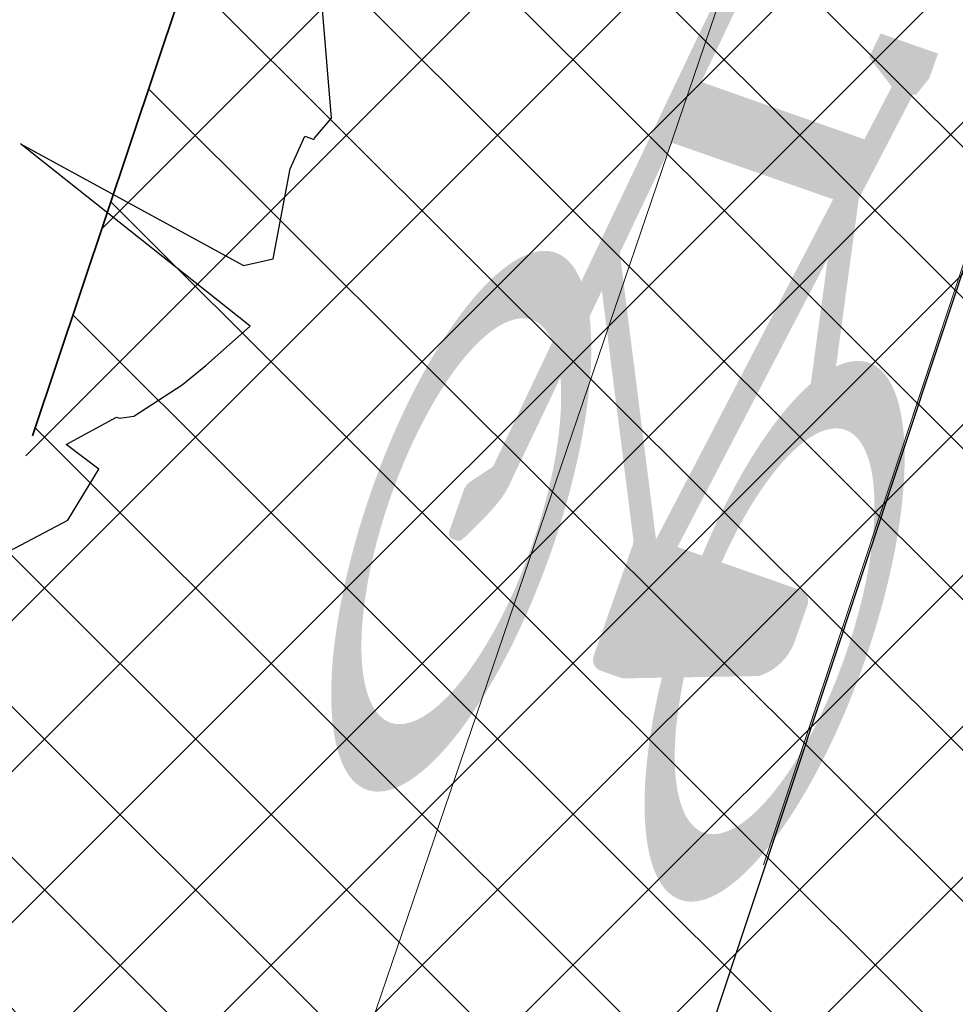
# Model space of a CAD drawing. Header units: metres. Extents: x 6599594 to 6600699, y 5687867 to 5691114.
# Tile 79 of 256: x 6599865 to 6599867, y 5688622 to 5688624. Entities that reach past the tile are written whole.
import ezdxf

# ---------------------------------------------------------------- set-up
doc = ezdxf.new("R2010")
doc.units = ezdxf.units.M
doc.header["$MEASUREMENT"] = 0
for name, pattern in [('1', [0]), ('BUG', [1.5, 1, -0.5]), ('GUK', [2, 1.5, -0.5]), ('GUZ', [1, 0.5, -0.5])]:
    doc.linetypes.add(name, pattern=pattern)
doc.layers.get('0').update_dxf_attribs({"color": 253, "linetype": 'CONTINUOUS', "lineweight": 13})
doc.layers.add('__gaPoziome', color=7, linetype='CONTINUOUS')
doc.layers.add('RS-drzewa projektowane', color=7, linetype='CONTINUOUS')
for name, color, linetype, lineweight in [('_kolor chodnik', 50, '1', 5), ('_kolor jezdnia', 4, '1', 0), ('_kolor zjazdy kostka', 7, '1', 5), ('_kolor ścieżka @ 1', 10, '1', 0), ('_nasadzenia', 72, 'BUG', 30), ('_obrzeze', 10, 'BUG', 35), ('Dzialki', 130, '1', 30), ('Kontury', 252, 'GUK', 9), ('OT_Komunikacja', 7, 'CONTINUOUS', 0), ('Uzytki', 252, 'GUZ', 9)]:
    doc.layers.add(name, color=color, linetype=linetype, lineweight=lineweight)
pattern_1 = [(45, (0, 0), (-0.1414213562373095, 0.1414213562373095), []), (135, (0, 0), (-0.1414213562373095, -0.1414213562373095), [])]

# ---------------------------------------------------------------- blocks, each defined once
blk = doc.blocks.new('d2')
at = {"layer": '_nasadzenia'}
for p, q in [((-293017.3515251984, 28213.81535557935), (-293017.3813259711, 28214.17316373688)), ((-293017.4071456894, 28213.74987151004), (-293017.3515251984, 28213.81535557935)), ((-293017.4827541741, 28213.65378966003), (-293017.4364681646, 28213.75747156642)), ((-293017.4364681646, 28213.75747156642), (-293017.4072913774, 28213.74750271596)), ((-293018.340181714, 28213.73353405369), (-293017.6313377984, 28213.34606689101)), ((-293017.6100354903, 28213.15411214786), (-293018.340181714, 28213.73353405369)), ((-293017.5369146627, 28213.36812186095), (-293017.4827541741, 28213.65378966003)), ((-293017.6313377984, 28213.34606689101), (-293017.5369146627, 28213.36812186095)), ((-293017.7507446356, 28213.02837527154), (-293017.6100354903, 28213.15411214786)), ((-293017.8259620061, 28212.96716830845), (-293017.7507446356, 28213.02837527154)), ((-293017.9794749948, 28212.86753276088), (-293017.8259620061, 28212.96716830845)), ((-293018.1946652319, 28212.7781072), (-293018.0347503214, 28212.86469208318)), ((-293018.0347503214, 28212.86469208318), (-293018.0250247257, 28212.86136913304)), ((-293018.0250247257, 28212.86136913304), (-293017.9794749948, 28212.86753276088)), ((-293018.0912527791, 28212.69932094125), (-293018.1946652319, 28212.7781072)), ((-293018.1899812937, 28212.53751388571), (-293018.0912527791, 28212.69932094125)), ((-293018.3759947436, 28212.43811947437), (-293018.1899812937, 28212.53751388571))]:
    blk.add_line(p, q, dxfattribs=at)
blk = doc.blocks.new('*U1225')
at = {"linetype": 'Continuous', "lineweight": 0}
h = blk.add_hatch(color=0, dxfattribs=at)
edge = h.paths.add_edge_path()
edge.add_ellipse((-0.3500000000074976, 0.5999999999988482), major_axis=(0, 0.6000000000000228), ratio=0.3333333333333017, start_angle=352.7756741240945, end_angle=347.298609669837)
edge.add_line((-0.2379739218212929, 1.097042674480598), (-0.2315602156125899, 1.156915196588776))
edge.add_line((-0.2315602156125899, 1.156915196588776), (0.0049111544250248, 0.6839724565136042))
edge.add_arc((-0.0171736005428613, 0.672930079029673), 0.0246915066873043, -6.480149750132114e-12, 26.56505117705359, ccw=False)
edge.add_line((0.007517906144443, 0.6729300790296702), (0.0075179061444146, 0.4246915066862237))
edge.add_arc((0.032209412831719, 0.4246915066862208), 0.0246915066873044, 180, 270.0000000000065)
edge.add_line((0.032209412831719, 0.3999999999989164), (0.0760291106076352, 0.3999999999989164))
edge.add_arc((0.0760291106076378, 0.4246915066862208), 0.0246915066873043, 269.9999999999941, 290.3551038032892)
edge.add_line((0.0846177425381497, 0.4015418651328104), (0.1583063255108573, 0.4288806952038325))
edge.add_ellipse((0.349999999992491, 0.5999999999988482), major_axis=(0, 0.6000000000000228), ratio=0.3333333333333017, start_angle=131.7543516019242, end_angle=366.2961051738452)
edge.add_line((0.2871538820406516, 1.169608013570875), (0.2152697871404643, 1.519009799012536))
edge.add_line((0.2152697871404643, 1.519009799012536), (0.2505309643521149, 1.76523323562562))
edge.add_line((0.2505309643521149, 1.76523323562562), (0.256238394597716, 1.765233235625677))
edge.add_line((0.256238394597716, 1.765233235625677), (0.271304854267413, 1.807733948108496))
edge.add_line((0.271304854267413, 1.807733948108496), (0.271304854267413, 1.863168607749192))
edge.add_line((0.271304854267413, 1.863168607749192), (0.1430894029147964, 1.863168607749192))
edge.add_line((0.1430894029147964, 1.863168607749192), (0.1368954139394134, 1.807733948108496))
edge.add_line((0.1368954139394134, 1.807733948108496), (0.2025543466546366, 1.765233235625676))
edge.add_line((0.2025543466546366, 1.765233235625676), (0.1848099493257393, 1.641330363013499))
edge.add_line((0.1848099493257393, 1.641330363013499), (-0.1796683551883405, 1.641330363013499))
edge.add_line((-0.1796683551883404, 1.641330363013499), (-0.1591600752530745, 1.832776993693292))
edge.add_spline(control_points=[(-0.1591600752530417, 1.832776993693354), (-0.1570904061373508, 1.839129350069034), (-0.1468880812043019, 1.858757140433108), (-0.1198635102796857, 1.861324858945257), (-0.1004585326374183, 1.863168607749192)], knot_values=[0, 0, 0, 0, 0.0202501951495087, 0.0718217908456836, 0.0718217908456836, 0.0718217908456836, 0.0718217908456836], degree=3, periodic=0)
edge.add_line((-0.1004585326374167, 1.863168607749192), (-0.0500000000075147, 1.863168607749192))
edge.add_line((-0.0500000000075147, 1.863168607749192), (-0.0500000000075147, 1.999999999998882))
edge.add_line((-0.0500000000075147, 1.999999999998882), (-0.1309817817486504, 1.999999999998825))
edge.add_spline(control_points=[(-0.13098178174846, 1.999999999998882), (-0.1393453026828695, 1.998699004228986), (-0.1489517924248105, 1.994455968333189), (-0.1568901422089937, 1.98915083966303)], knot_values=[0.0674842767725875, 0.0674842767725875, 0.0674842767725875, 0.0674842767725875, 0.0937358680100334, 0.0937358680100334, 0.0937358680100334, 0.0937358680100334], degree=3, periodic=0)
edge.add_arc((-0.1158451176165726, 1.918452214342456), 0.0817495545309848, 120.1378761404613, 168.8932970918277)
edge.add_line((-0.1960635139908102, 1.934200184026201), (-0.2789103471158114, 1.160817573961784))
h.paths.add_polyline_path([(-0.1948081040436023, 1.499999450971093), (0.1645697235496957, 1.499999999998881), (0.0499999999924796, 0.6999999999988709), (-0.2221906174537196, 1.244381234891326)], flags=16)
edge = h.paths.add_edge_path(flags=16)
edge.add_ellipse((-0.3500000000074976, 0.5999999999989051), major_axis=(0, -0.4499999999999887), ratio=0.3500721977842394, start_angle=172.4065935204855, end_angle=524.7460656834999, ccw=False)
edge.add_line((-0.293937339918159, 1.020539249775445), (-0.3245900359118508, 0.7343935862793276))
edge.add_arc((-0.3373168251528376, 0.7357569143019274), 0.0127996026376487, 322.797032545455, 353.88563826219, ccw=False)
edge.add_line((-0.3271219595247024, 0.7280177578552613), (-0.3593446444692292, 0.6855705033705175))
edge.add_arc((-0.3302445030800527, 0.6634799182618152), 0.0365350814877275, 142.7970325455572, 179.9999999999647)
edge.add_line((-0.3667795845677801, 0.6634799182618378), (-0.366779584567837, 0.5711774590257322))
edge.add_arc((-0.3539799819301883, 0.5711774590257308), 0.0127996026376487, 180, 270.0000000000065)
edge.add_line((-0.3539799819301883, 0.558377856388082), (-0.3459871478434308, 0.558377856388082))
edge.add_arc((-0.345987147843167, 0.5711774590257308), 0.0127996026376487, 269.9999999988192, 333.0194612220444)
edge.add_spline(control_points=[(-0.3345806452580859, 0.5653704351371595), (-0.3223100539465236, 0.5894730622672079), (-0.3007053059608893, 0.6324936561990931), (-0.2827209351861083, 0.6805993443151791), (-0.2801993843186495, 0.7028830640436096), (-0.2800171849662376, 0.7045650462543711)], knot_values=[0.0078877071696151, 0.0078877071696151, 0.0078877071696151, 0.0078877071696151, 0.089430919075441, 0.1528578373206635, 0.1580227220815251, 0.1580227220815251, 0.1580227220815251, 0.1580227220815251], degree=3, periodic=0)
edge.add_line((-0.2800171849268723, 0.7045650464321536), (-0.2531900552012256, 0.9549987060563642))
edge = h.paths.add_edge_path(flags=16)
edge.add_line((0.195220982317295, 1.379012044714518), (0.2489608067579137, 1.117802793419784))
edge.add_ellipse((0.349999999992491, 0.5999999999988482), major_axis=(0, 0.6000000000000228), ratio=0.3333333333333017, start_angle=371.0414200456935, end_angle=423.1107733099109)
edge.add_line((0.1527973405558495, 0.6999999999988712), (0.0979809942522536, 0.6999999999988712))
edge.add_line((0.0979809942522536, 0.6999999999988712), (0.195220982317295, 1.379012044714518))
edge = h.paths.add_edge_path(flags=16)
edge.add_ellipse((0.349999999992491, 0.5999999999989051), major_axis=(0, -0.4499999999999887), ratio=0.3500721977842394, start_angle=316.31798467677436, end_angle=596.9330963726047, ccw=False)
edge.add_line((0.2020913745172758, 0.4451251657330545), (0.3499999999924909, 0.4999999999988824))
edge.add_arc((0.2781116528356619, 0.5949437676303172), 0.1190892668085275, 307.1318264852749, 362.4333669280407)
edge.add_line((0.3970935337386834, 0.5999999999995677), (0.3970935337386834, 0.6753084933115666))
edge.add_arc((0.372402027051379, 0.6753084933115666), 0.0246915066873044, 0, 90)
edge.add_line((0.372402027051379, 0.699999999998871), (0.1964064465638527, 0.6999999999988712))

msp = doc.modelspace()

# ---------------------------------------------------------------- hatches: boundary and pattern name
at = {"layer": '_kolor chodnik'}
h = msp.add_hatch(dxfattribs=at)
h.set_pattern_fill('ANSI37', color=256, scale=1.6)
h.set_pattern_definition(pattern_1)
h.paths.add_polyline_path([(6599849.938171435, 5688542.085872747), (6599852.232147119, 5688548.938742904), (6599853.573135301, 5688548.489851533), (6599853.827082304, 5688549.248475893), (6599851.793849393, 5688549.929093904), (6599849.895278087, 5688548.982823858), (6599847.823506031, 5688542.793750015)])
edge = h.paths.add_edge_path()
edge.add_line((6600018.106075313, 5689087.454911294), (6600022.42781917, 5689091.229234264))
edge.add_line((6600022.42781917, 5689091.229234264), (6600020.233254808, 5689093.742094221))
edge.add_line((6600020.233254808, 5689093.742094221), (6600017.159471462, 5689091.057656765))
edge.add_arc((6600023.275194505, 5689085.385140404), 8.34143334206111, 137.1531558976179, 148.8016577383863)
edge.add_line((6600016.140105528, 5689089.706021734), (6600018.106075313, 5689087.454911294))
h.paths.add_polyline_path([(6600038.501784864, 5689187.59229436), (6600037.906968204, 5689187.700586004), (6600037.638296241, 5689186.224843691), (6600038.240083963, 5689186.115282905)])
h.paths.add_polyline_path([(6600069.098302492, 5689360.276020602), (6600068.321239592, 5689360.413462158), (6600068.064048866, 5689358.936495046), (6600068.836639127, 5689358.799546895)])
h.paths.add_polyline_path([(6600082.393785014, 5689362.950258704), (6600082.941124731, 5689366.103121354), (6600081.481377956, 5689366.361351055), (6600080.923159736, 5689363.210828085)])
h.paths.add_polyline_path([(6600074.022236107, 5689388.065861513), (6600072.983907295, 5689388.249860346), (6600072.723374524, 5689386.772538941), (6600073.760538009, 5689386.588865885)])
h.paths.add_polyline_path([(6600105.602402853, 5689486.45426531), (6600106.738797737, 5689489.760539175), (6600105.28818975, 5689490.281952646), (6600104.132785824, 5689486.965912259)])
h.paths.add_polyline_path([(6600132.519778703, 5689678.737346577), (6600131.636986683, 5689678.922259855), (6600131.330470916, 5689677.453953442), (6600132.212256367, 5689677.269208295)])
h.paths.add_polyline_path([(6600156.649397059, 5689798.7449027), (6600156.48800471, 5689797.95886096), (6600157.450195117, 5689797.757316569), (6600157.615023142, 5689798.542205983)])
h.paths.add_polyline_path([(6600189.055358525, 5689948.643107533), (6600187.902868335, 5689948.884512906), (6600187.600024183, 5689947.417400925), (6600188.748131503, 5689947.176379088)])
edge = h.paths.add_edge_path()
edge.add_line((6600204.459383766, 5690032.969035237), (6600204.153258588, 5690031.227801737))
edge.add_arc((6600202.328347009, 5690027.299936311), 4.331100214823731, 41.853001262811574, 65.08011546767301, ccw=False)
edge.add_arc((6600032.903931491, 5690051.979071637), 174.020003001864, 352.8070218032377, 353.495463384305)
edge.add_arc((6600202.372679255, 5690027.343587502), 5.999999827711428, 55.12102442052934, 69.64815978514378)
edge = h.paths.add_edge_path()
edge.add_line((6600205.046027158, 5690040.265402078), (6600204.972740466, 5690038.483452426))
edge.add_arc((6600203.986269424, 5690044.401803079), 5.999999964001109, 279.4630688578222, 294.9140560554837)
edge.add_line((6600206.513819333, 5690038.960158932), (6600206.607027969, 5690041.030672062))
edge.add_arc((6600203.986269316, 5690044.401803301), 4.270000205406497, 284.3702444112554, 307.86193139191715, ccw=False)
edge = h.paths.add_edge_path()
edge.add_arc((6600203.547470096, 5690044.558759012), 6.446878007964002, 324.43500910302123, 356.20133685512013, ccw=False)
edge.add_arc((6600203.986269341, 5690044.401803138), 6.000000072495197, 323.2169970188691, 357.4193489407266)
h.paths.add_polyline_path([(6600208.910055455, 5690121.713696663), (6600208.146285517, 5690121.748120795), (6600207.125602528, 5690121.794124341), (6600209.971605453, 5690121.665851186)])
edge = h.paths.add_edge_path()
edge.add_line((6600238.769818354, 5690481.648294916), (6600240.338176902, 5690490.87374652))
edge.add_line((6600240.338176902, 5690490.87374652), (6600241.251295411, 5690510.829461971))
edge.add_line((6600241.251295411, 5690510.829461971), (6600239.524022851, 5690510.928942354))
edge.add_line((6600239.524022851, 5690510.928942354), (6600238.633343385, 5690491.167757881))
edge.add_line((6600238.633343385, 5690491.167757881), (6600234.579716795, 5690467.661262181))
edge.add_line((6600234.579716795, 5690467.661262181), (6600234.449796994, 5690464.966873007))
edge.add_arc((6600242.443669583, 5690464.607462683), 8.001948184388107, 177.4256737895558, 268.2543056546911)
edge.add_line((6600242.199903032, 5690456.609228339), (6600242.216657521, 5690457.359274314))
edge.add_line((6600242.216657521, 5690457.359274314), (6600242.305257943, 5690458.836738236))
edge.add_arc((6600242.444504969, 5690464.607952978), 5.772894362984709, 177.0298084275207, 268.6178439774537, ccw=False)
edge.add_line((6600236.679365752, 5690464.907083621), (6600236.951876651, 5690470.95443634))
edge.add_line((6600236.951876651, 5690470.95443634), (6600238.15078669, 5690478.210832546))
edge.add_line((6600238.15078669, 5690478.210832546), (6600238.769818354, 5690481.648294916))
h.paths.add_polyline_path([(6600238.769818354, 5690481.648294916), (6600238.15078669, 5690478.210832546), (6600239.670056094, 5690477.930590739), (6600240.266710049, 5690481.376366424)])
edge = h.paths.add_edge_path()
edge.add_line((6600223.366500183, 5690460.339976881), (6600223.278629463, 5690457.997544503))
edge.add_arc((6600220.967166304, 5690465.656339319), 7.999999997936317, 286.7940807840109, 300.2738222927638)
edge.add_line((6600225.000231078, 5690458.747331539), (6600225.240084, 5690461.623695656))
edge.add_arc((6600221.105749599, 5690465.648640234), 5.76999998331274, 293.06724424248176, 315.7681070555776, ccw=False)
edge = h.paths.add_edge_path()
edge.add_arc((6600220.025145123, 5690444.676291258), 5.770000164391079, 37.996647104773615, 59.94382588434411, ccw=False)
edge.add_line((6600224.572175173, 5690448.22839199), (6600224.817793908, 5690451.081798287))
edge.add_arc((6600220.025145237, 5690444.676291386), 7.999999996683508, 53.19588653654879, 68.15166733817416)
edge.add_line((6600223.00235276, 5690452.101669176), (6600222.91504296, 5690449.670427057))
edge = h.paths.add_edge_path()
edge.add_arc((6600221.105749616, 5690465.648640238), 7.999999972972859, 328.0222308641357, 357.0132597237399)
edge.add_line((6600229.094882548, 5690465.23180147), (6600229.218816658, 5690467.593604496))
edge.add_line((6600229.218816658, 5690467.593604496), (6600228.218919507, 5690467.645774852))
edge.add_line((6600228.218919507, 5690467.645774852), (6600227.891778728, 5690461.411918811))
h.paths.add_polyline_path([(6600200.980142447, 5690012.236744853), (6600202.317278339, 5690011.956662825), (6600202.522293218, 5690012.935421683), (6600201.182321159, 5690013.216097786)])
h.paths.add_polyline_path([(6600196.457878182, 5689983.98337835), (6600195.202332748, 5689984.246370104), (6600194.899091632, 5689982.777335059), (6600196.150355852, 5689982.515240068)])
edge = h.paths.add_edge_path()
edge.add_line((6600112.305909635, 5689517.991018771), (6600112.691041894, 5689519.807934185))
edge.add_line((6600112.691041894, 5689519.807934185), (6600113.245521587, 5689522.423769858))
edge.add_line((6600113.245521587, 5689522.423769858), (6600111.553124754, 5689522.782507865))
edge.add_line((6600111.553124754, 5689522.782507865), (6600107.405864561, 5689503.21722655))
edge.add_line((6600107.405864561, 5689503.21722655), (6600099.494506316, 5689480.361667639))
edge.add_line((6600099.494506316, 5689480.361667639), (6600099.182814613, 5689478.891218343))
edge.add_arc((6600107.008997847, 5689477.232359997), 8.000059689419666, 168.0325629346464, 257.7529108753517)
edge.add_line((6600105.311960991, 5689469.414366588), (6600105.784990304, 5689471.593619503))
edge.add_arc((6600107.008927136, 5689477.232314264), 5.769999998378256, 168.0321375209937, 257.7533362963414, ccw=False)
edge.add_line((6600101.364343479, 5689478.42879883), (6600101.647245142, 5689479.76342708))
edge.add_line((6600101.647245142, 5689479.76342708), (6600104.132785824, 5689486.965912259))
edge.add_line((6600104.132785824, 5689486.965912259), (6600105.28818975, 5689490.281952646))
edge.add_line((6600105.28818975, 5689490.281952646), (6600108.240043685, 5689498.809726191))
edge.add_line((6600108.240043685, 5689498.809726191), (6600112.305909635, 5689517.991018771))
h.paths.add_polyline_path([(6600136.009573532, 5689645.499114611), (6600138.333647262, 5689645.012304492), (6600138.661671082, 5689646.578318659), (6600134.869459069, 5689647.372651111)])
at = {"layer": '_kolor jezdnia'}
h = msp.add_hatch(dxfattribs=at)
h.set_pattern_fill('ANSI37', color=4, scale=3.5)
h.set_pattern_definition([(45, (0, 0), (-0.3093592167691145, 0.3093592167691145), []), (135, (0, 0), (-0.3093592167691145, -0.3093592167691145), [])])
edge = h.paths.add_edge_path()
edge.add_line((6599833.066047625, 5688539.933393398), (6599850.649511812, 5688527.983462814))
edge.add_arc((6599857.337592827, 5688536.653968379), 10.95025544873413, 169.5012687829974, 232.3548431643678, ccw=False)
edge.add_arc((6599858.085851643, 5688536.618142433), 11.69295282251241, 162.2507788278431, 169.9967502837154, ccw=False)
edge.add_line((6599846.949484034, 5688540.182754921), (6599847.823506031, 5688542.793750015))
edge.add_line((6599847.823506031, 5688542.793750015), (6599849.895278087, 5688548.982823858))
edge.add_line((6599849.895278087, 5688548.982823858), (6599852.434748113, 5688556.56906746))
edge.add_line((6599852.434748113, 5688556.56906746), (6599928.48625871, 5688783.760284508))
edge.add_line((6599928.48625871, 5688783.760284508), (6599931.025728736, 5688791.34652811))
edge.add_line((6599931.025728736, 5688791.34652811), (6599996.657773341, 5688987.411326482))
edge.add_line((6599996.657773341, 5688987.411326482), (6599999.197243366, 5688994.997570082))
edge.add_line((6599999.197243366, 5688994.997570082), (6600021.930100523, 5689062.908193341))
edge.add_line((6600021.930100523, 5689062.908193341), (6600017.620224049, 5689067.371531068))
edge.add_line((6600017.620224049, 5689067.371531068), (6600016.714558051, 5689064.654078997))
edge.add_line((6600016.714558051, 5689064.654078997), (6600012.423620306, 5689051.835617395))
edge.add_line((6600012.423620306, 5689051.835617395), (6600009.884150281, 5689044.249373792))
edge.add_line((6600009.884150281, 5689044.249373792), (6599977.53516164, 5688947.612159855))
edge.add_line((6599977.53516164, 5688947.612159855), (6599974.995691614, 5688940.025916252))
edge.add_line((6599974.995691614, 5688940.025916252), (6599942.096912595, 5688841.746295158))
edge.add_line((6599942.096912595, 5688841.746295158), (6599939.557442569, 5688834.160051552))
edge.add_line((6599939.557442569, 5688834.160051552), (6599882.679288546, 5688664.246042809))
edge.add_line((6599882.679288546, 5688664.246042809), (6599880.139818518, 5688656.659799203))
edge.add_line((6599880.139818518, 5688656.659799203), (6599852.46454386, 5688573.984527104))
edge.add_line((6599852.46454386, 5688573.984527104), (6599842.470137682, 5688544.127903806))
edge.add_arc((6599835.706422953, 5688546.652910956), 7.219660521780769, 248.5480913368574, 339.52856074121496, ccw=False)
h.paths.add_polyline_path([(6600044.653202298, 5689172.271628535), (6600046.276244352, 5689181.431901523), (6600047.759199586, 5689189.801539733), (6600051.0603021, 5689208.432603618), (6600052.368792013, 5689215.817578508), (6600054.808584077, 5689229.587499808), (6600056.11707399, 5689236.972474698), (6600057.346666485, 5689243.912161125), (6600058.655146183, 5689251.297078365), (6600058.831439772, 5689252.292060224), (6600060.098987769, 5689259.445963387), (6600060.139929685, 5689259.677035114), (6600061.407468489, 5689266.830886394), (6600072.329030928, 5689328.470998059), (6600073.637511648, 5689335.855921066), (6600077.337304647, 5689356.73715072), (6600078.820259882, 5689365.106788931), (6600081.142794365, 5689378.214921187), (6600082.538516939, 5689386.092227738), (6600095.187867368, 5689457.483787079), (6600091.082877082, 5689465.8405575), (6600089.043088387, 5689454.328211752), (6600087.870641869, 5689447.711051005), (6600087.560133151, 5689445.958573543), (6600086.562151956, 5689440.326076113), (6600082.433200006, 5689417.022719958), (6600080.95024477, 5689408.65308175), (6600077.202698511, 5689387.502337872), (6600075.719743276, 5689379.132699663), (6600073.469199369, 5689366.430874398), (6600071.986244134, 5689358.061236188), (6600069.98686466, 5689346.776955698), (6600068.591142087, 5689338.899649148), (6600065.559290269, 5689321.78820693), (6600064.163567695, 5689313.910900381), (6600059.719426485, 5689288.828650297), (6600058.323703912, 5689280.951343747), (6600057.563846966, 5689276.662793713), (6600056.168124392, 5689268.785487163), (6600054.804920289, 5689261.091711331), (6600053.409197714, 5689253.21440478), (6600053.264817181, 5689252.399536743), (6600051.869094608, 5689244.522230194), (6600051.183555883, 5689240.653124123), (6600049.787833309, 5689232.775817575), (6600046.593849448, 5689214.749319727), (6600045.198126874, 5689206.872013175), (6600044.41754409, 5689202.466488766), (6600042.934588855, 5689194.096850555), (6600036.429952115, 5689157.38538759), (6600034.946996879, 5689149.01574938), (6600030.579776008, 5689124.367629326), (6600027.529365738, 5689107.151445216), (6600024.895072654, 5689094.014582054), (6600030.583685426, 5689094.264316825), (6600032.945013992, 5689106.191885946), (6600043.170247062, 5689163.901990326)])
edge = h.paths.add_edge_path()
edge.add_line((6600111.106812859, 5689535.144351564), (6600111.256844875, 5689535.85214863))
edge.add_line((6600111.256844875, 5689535.85214863), (6600112.915748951, 5689543.678261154))
edge.add_line((6600112.915748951, 5689543.678261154), (6600117.304772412, 5689564.384094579))
edge.add_line((6600117.304772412, 5689564.384094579), (6600119.067357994, 5689572.699339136))
edge.add_line((6600119.067357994, 5689572.699339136), (6600120.087667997, 5689577.512794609))
edge.add_line((6600120.087667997, 5689577.512794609), (6600121.642890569, 5689584.849775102))
edge.add_line((6600121.642890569, 5689584.849775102), (6600128.436769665, 5689616.900852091))
edge.add_line((6600128.436769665, 5689616.900852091), (6600129.991992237, 5689624.237832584))
edge.add_line((6600129.991992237, 5689624.237832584), (6600132.660554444, 5689636.827148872))
edge.add_line((6600132.660554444, 5689636.827148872), (6600133.208838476, 5689639.444704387))
edge.add_line((6600133.208838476, 5689639.444704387), (6600134.848957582, 5689647.274775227))
edge.add_line((6600134.848957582, 5689647.274775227), (6600138.97649476, 5689666.979995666))
edge.add_line((6600138.97649476, 5689666.979995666), (6600140.51410642, 5689674.320687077))
edge.add_line((6600140.51410642, 5689674.320687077), (6600145.209128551, 5689696.735129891))
edge.add_line((6600145.209128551, 5689696.735129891), (6600146.746740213, 5689704.075821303))
edge.add_line((6600146.746740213, 5689704.075821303), (6600151.462308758, 5689726.588354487))
edge.add_line((6600151.462308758, 5689726.588354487), (6600152.999920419, 5689733.929045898))
edge.add_line((6600152.999920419, 5689733.929045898), (6600155.244070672, 5689744.642813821))
edge.add_line((6600155.244070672, 5689744.642813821), (6600156.781682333, 5689751.983505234))
edge.add_line((6600156.781682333, 5689751.983505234), (6600161.635515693, 5689775.156126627))
edge.add_line((6600161.635515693, 5689775.156126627), (6600163.378142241, 5689783.475576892))
edge.add_line((6600163.378142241, 5689783.475576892), (6600163.850769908, 5689785.731942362))
edge.add_line((6600163.850769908, 5689785.731942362), (6600167.028500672, 5689800.902704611))
edge.add_line((6600167.028500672, 5689800.902704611), (6600179.49088801, 5689860.399222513))
edge.add_line((6600179.49088801, 5689860.399222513), (6600181.233514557, 5689868.718672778))
edge.add_line((6600181.233514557, 5689868.718672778), (6600181.84713393, 5689871.648144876))
edge.add_line((6600181.84713393, 5689871.648144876), (6600183.384745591, 5689878.988836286))
edge.add_line((6600183.384745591, 5689878.988836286), (6600184.935818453, 5689886.393792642))
edge.add_line((6600184.935818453, 5689886.393792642), (6600186.575937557, 5689894.223863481))
edge.add_line((6600186.575937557, 5689894.223863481), (6600194.05133812, 5689929.912074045))
edge.add_line((6600194.05133812, 5689929.912074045), (6600195.691457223, 5689937.742144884))
edge.add_line((6600195.691457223, 5689937.742144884), (6600202.915799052, 5689972.231779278))
edge.add_line((6600202.915799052, 5689972.231779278), (6600204.555918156, 5689980.061850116))
edge.add_line((6600204.555918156, 5689980.061850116), (6600206.062781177, 5689987.255744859))
edge.add_line((6600206.062781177, 5689987.255744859), (6600207.702900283, 5689995.085815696))
edge.add_line((6600207.702900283, 5689995.085815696), (6600210.232559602, 5690007.162628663))
edge.add_line((6600210.232559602, 5690007.162628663), (6600211.694938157, 5690014.144150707))
edge.add_arc((6600028.177652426, 5690052.584442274), 187.5000004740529, 348.1696294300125, 357.4195276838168)
edge.add_line((6600215.487522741, 5690044.142720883), (6600208.310270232, 5690026.480446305))
edge.add_arc((6600032.903933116, 5690051.97907145), 177.2500013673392, 348.1696294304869, 351.7289130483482, ccw=False)
edge.add_line((6600206.38894146, 5690015.640182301), (6600205.966941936, 5690013.625519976))
edge.add_line((6600205.966941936, 5690013.625519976), (6600204.326822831, 5690005.795449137))
edge.add_line((6600204.326822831, 5690005.795449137), (6600197.076961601, 5689971.183982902))
edge.add_line((6600197.076961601, 5689971.183982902), (6600195.334335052, 5689962.864532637))
edge.add_line((6600195.334335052, 5689962.864532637), (6600193.44722506, 5689953.855305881))
edge.add_line((6600193.44722506, 5689953.855305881), (6600191.909227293, 5689946.512771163))
edge.add_line((6600191.909227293, 5689946.512771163), (6600185.496844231, 5689915.899498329))
edge.add_line((6600185.496844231, 5689915.899498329), (6600183.856521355, 5689908.068454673))
edge.add_line((6600183.856521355, 5689908.068454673), (6600182.066605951, 5689899.523243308))
edge.add_line((6600182.066605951, 5689899.523243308), (6600180.32407057, 5689891.204228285))
edge.add_line((6600180.32407057, 5689891.204228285), (6600174.320344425, 5689862.541919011))
edge.add_line((6600174.320344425, 5689862.541919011), (6600172.577809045, 5689854.222903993))
edge.add_line((6600172.577809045, 5689854.222903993), (6600163.663810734, 5689811.666703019))
edge.add_line((6600163.663810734, 5689811.666703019), (6600162.023782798, 5689803.837067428))
edge.add_line((6600162.023782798, 5689803.837067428), (6600160.924220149, 5689798.587659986))
edge.add_line((6600160.924220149, 5689798.587659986), (6600159.279208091, 5689790.734229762))
edge.add_line((6600159.279208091, 5689790.734229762), (6600157.107250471, 5689780.365115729))
edge.add_line((6600157.107250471, 5689780.365115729), (6600155.462238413, 5689772.511685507))
edge.add_line((6600155.462238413, 5689772.511685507), (6600153.380318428, 5689762.572418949))
edge.add_line((6600153.380318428, 5689762.572418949), (6600151.735124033, 5689754.718118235))
edge.add_line((6600151.735124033, 5689754.718118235), (6600148.586504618, 5689739.686336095))
edge.add_line((6600148.586504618, 5689739.686336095), (6600146.885007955, 5689731.563243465))
edge.add_line((6600146.885007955, 5689731.563243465), (6600141.75088822, 5689707.052510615))
edge.add_line((6600141.75088822, 5689707.052510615), (6600140.110896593, 5689699.223048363))
edge.add_line((6600140.110896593, 5689699.223048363), (6600133.483561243, 5689667.583574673))
edge.add_line((6600133.483561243, 5689667.583574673), (6600131.860394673, 5689659.834436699))
edge.add_line((6600131.860394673, 5689659.834436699), (6600131.740984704, 5689659.26436315))
edge.add_line((6600131.740984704, 5689659.26436315), (6600130.117814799, 5689651.515209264))
edge.add_line((6600130.117814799, 5689651.515209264), (6600127.27873359, 5689637.961189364))
edge.add_line((6600127.27873359, 5689637.961189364), (6600126.924568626, 5689636.290366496))
edge.add_line((6600126.924568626, 5689636.290366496), (6600125.166244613, 5689627.995226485))
edge.add_line((6600125.166244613, 5689627.995226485), (6600118.009503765, 5689594.232298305))
edge.add_line((6600118.009503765, 5689594.232298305), (6600116.25117975, 5689585.937158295))
edge.add_line((6600116.25117975, 5689585.937158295), (6600113.665314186, 5689573.737975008))
edge.add_line((6600113.665314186, 5689573.737975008), (6600111.898534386, 5689565.402943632))
edge.add_line((6600111.898534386, 5689565.402943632), (6600104.889982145, 5689532.339115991))
edge.add_line((6600104.889982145, 5689532.339115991), (6600103.22663594, 5689524.492047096))
edge.add_line((6600103.22663594, 5689524.492047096), (6600096.623876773, 5689493.342605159))
edge.add_line((6600096.623876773, 5689493.342605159), (6600094.968986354, 5689485.535427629))
edge.add_line((6600094.968986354, 5689485.535427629), (6600094.300101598, 5689482.379870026))
edge.add_line((6600094.300101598, 5689482.379870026), (6600099.182814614, 5689478.891218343))
edge.add_line((6600099.182814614, 5689478.891218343), (6600099.494506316, 5689480.361667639))
edge.add_line((6600099.494506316, 5689480.361667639), (6600111.106812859, 5689535.144351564))
edge = h.paths.add_edge_path()
edge.add_arc((6600239.213891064, 5690851.400367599), 10.00000000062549, -2.8342403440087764, 76.13703556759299, ccw=False)
edge.add_line((6600249.201658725, 5690850.905901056), (6600249.082723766, 5690848.503524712))
edge.add_line((6600249.082723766, 5690848.503524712), (6600247.016487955, 5690806.767468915))
edge.add_line((6600247.016487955, 5690806.767468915), (6600246.092398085, 5690789.152178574))
edge.add_line((6600246.092398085, 5690789.152178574), (6600233.768116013, 5690572.015170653))
edge.add_line((6600233.768116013, 5690572.015170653), (6600228.959056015, 5690465.296202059))
edge.add_line((6600228.959056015, 5690465.296202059), (6600234.588724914, 5690465.017134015))
edge.add_line((6600234.588724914, 5690465.017134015), (6600239.262540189, 5690571.767576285))
edge.add_line((6600239.262540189, 5690571.767576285), (6600252.50503885, 5690806.400146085))
edge.add_line((6600252.50503885, 5690806.400146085), (6600254.569211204, 5690848.094521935))
edge.add_arc((6600262.559425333, 5690847.6989487), 7.999999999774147, 76.13703557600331, 177.1657596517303, ccw=False)
edge.add_line((6600264.476229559, 5690855.465921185), (6600241.609896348, 5690861.109083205))
edge = h.paths.add_edge_path()
edge.add_line((6600250.031475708, 5690451.625307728), (6600250.231741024, 5690455.772579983))
edge.add_line((6600250.231741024, 5690455.772579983), (6600246.257763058, 5690456.417303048))
edge.add_line((6600246.257763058, 5690456.417303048), (6600242.171761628, 5690456.61060902))
edge.add_arc((6600242.563100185, 5690464.586983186), 7.985968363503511, 176.9123644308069, 267.1911945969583, ccw=False)
edge.add_line((6600234.588724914, 5690465.017134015), (6600228.959056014, 5690465.296202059))
edge.add_arc((6600220.965133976, 5690465.657286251), 8.002072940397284, 267.8289300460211, 357.413716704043, ccw=False)
edge.add_line((6600220.661989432, 5690457.660957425), (6600212.406915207, 5690458.119572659))
edge.add_line((6600212.406915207, 5690458.119572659), (6600208.431872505, 5690457.817501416))
edge.add_line((6600208.431872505, 5690457.817501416), (6600208.233912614, 5690454.548331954))
edge.add_line((6600208.233912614, 5690454.548331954), (6600212.129565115, 5690453.127270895))
edge.add_line((6600212.129565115, 5690453.127270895), (6600218.640548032, 5690452.76554962))
edge.add_line((6600218.640548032, 5690452.76554962), (6600216.486747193, 5690452.885205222))
edge.add_line((6600216.486747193, 5690452.885205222), (6600220.468905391, 5690452.663974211))
edge.add_arc((6600220.025145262, 5690444.676291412), 7.99999997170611, -0.3386579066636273, 86.8201700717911, ccw=False)
edge.add_line((6600228.025005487, 5690444.629006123), (6600227.803602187, 5690439.649256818))
edge.add_line((6600227.803602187, 5690439.649256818), (6600226.885525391, 5690435.936828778))
edge.add_line((6600226.885525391, 5690435.936828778), (6600225.534849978, 5690405.967249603))
edge.add_line((6600225.534849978, 5690405.967249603), (6600226.115199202, 5690402.187514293))
edge.add_line((6600226.115199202, 5690402.187514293), (6600213.445139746, 5690121.008786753))
edge.add_line((6600213.445139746, 5690121.008786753), (6600213.352800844, 5690118.960058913))
edge.add_line((6600213.352800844, 5690118.960058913), (6600209.980184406, 5690044.131649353))
edge.add_arc((6600203.98626942, 5690044.401803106), 5.999999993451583, 257.4162346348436, 357.41934921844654, ccw=False)
edge.add_line((6600202.679069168, 5690038.545931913), (6600201.589735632, 5690033.666039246))
edge.add_line((6600201.589735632, 5690033.666039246), (6600203.67987942, 5690033.199458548))
edge.add_arc((6600202.372679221, 5690027.343587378), 5.999999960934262, -8.27108729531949, 77.41623506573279, ccw=False)
edge.add_line((6600208.310270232, 5690026.480446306), (6600215.487522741, 5690044.142720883))
edge.add_line((6600215.487522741, 5690044.142720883), (6600216.199687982, 5690059.9446614))
edge.add_line((6600216.199687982, 5690059.9446614), (6600216.537356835, 5690067.437056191))
edge.add_line((6600216.537356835, 5690067.437056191), (6600223.893528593, 5690230.66011469))
edge.add_line((6600223.893528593, 5690230.66011469), (6600224.231197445, 5690238.152509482))
edge.add_line((6600224.231197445, 5690238.152509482), (6600233.507835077, 5690443.987992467))
edge.add_arc((6600241.499722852, 5690443.627812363), 7.999999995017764, 87.29208981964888, 177.4195277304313, ccw=False)
edge.add_line((6600241.877677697, 5690451.618879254), (6600246.021541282, 5690451.422886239))
edge.add_line((6600246.021541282, 5690451.422886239), (6600246.427694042, 5690451.44338883))
edge.add_line((6600246.427694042, 5690451.44338883), (6600246.79397003, 5690451.461878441))
edge.add_line((6600246.79397003, 5690451.461878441), (6600250.031475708, 5690451.625307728))
edge = h.paths.add_edge_path()
edge.add_line((6600007.33756506, 5689086.20374581), (6600006.980466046, 5689080.740822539))
edge.add_line((6600006.980466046, 5689080.740822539), (6600007.229745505, 5689080.720859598))
edge.add_line((6600007.229745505, 5689080.720859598), (6600008.093335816, 5689080.601653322))
edge.add_line((6600008.093335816, 5689080.601653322), (6600008.702681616, 5689080.53831051))
edge.add_arc((6600008.140193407, 5689070.554142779), 9.999999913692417, -18.557800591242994, 86.77547804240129, ccw=False)
edge.add_line((6600017.620224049, 5689067.371531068), (6600021.930100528, 5689062.908193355))
edge.add_arc((6599734.83819726, 5689159.011261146), 302.7499967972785, 341.4922000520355, 343.8640860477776)
edge.add_arc((6600034.895369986, 5689072.315877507), 9.581213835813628, 98.63328270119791, 164.5273290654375, ccw=False)
edge.add_line((6600033.457137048, 5689081.788529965), (6600033.832640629, 5689081.798737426))
edge.add_line((6600033.832640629, 5689081.798737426), (6600034.422462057, 5689082.05700874))
edge.add_line((6600034.422462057, 5689082.05700874), (6600036.833623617, 5689082.139040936))
edge.add_line((6600036.833623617, 5689082.139040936), (6600036.730225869, 5689087.148851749))
edge.add_line((6600036.730225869, 5689087.148851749), (6600036.579860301, 5689087.134303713))
edge.add_arc((6600036.479565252, 5689093.136286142), 6.002820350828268, 169.1687651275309, 270.9573417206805, ccw=False)
edge.add_line((6600030.583685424, 5689094.264316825), (6600024.895072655, 5689094.014582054))
edge.add_arc((6600015.200558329, 5689096.162123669), 9.929528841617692, 271.0943432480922, 347.5094668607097, ccw=False)
edge.add_arc((6600014.909438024, 5689089.646776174), 3.446070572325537, 264.4236009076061, 278.0194998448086, ccw=False)
edge.add_line((6600014.574573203, 5689086.217014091), (6600014.299554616, 5689086.232508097))
edge.add_line((6600014.299554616, 5689086.232508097), (6600010.474232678, 5689086.448019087))
edge.add_line((6600010.474232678, 5689086.448019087), (6600007.33756506, 5689086.20374581))
edge = h.paths.add_edge_path()
edge.add_line((6600105.490725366, 5689463.953528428), (6600106.927559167, 5689464.047234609))
edge.add_line((6600106.927559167, 5689464.047234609), (6600107.835, 5689468.66))
edge.add_line((6600107.835, 5689468.66), (6600105.311960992, 5689469.414366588))
edge.add_arc((6600107.008997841, 5689477.232359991), 8.000059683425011, 168.0325628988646, 257.75291091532, ccw=False)
edge.add_line((6600099.182814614, 5689478.891218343), (6600094.300101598, 5689482.379870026))
edge.add_arc((6600586.245114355, 5689378.104238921), 502.8750369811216, 168.032376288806, 169.9522165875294)
edge.add_line((6600091.082877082, 5689465.8405575), (6600095.187867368, 5689457.483787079))
edge.add_arc((6600103.065173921, 5689456.088064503), 8.000000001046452, 77.7533362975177, 169.9524553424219, ccw=False)
edge.add_line((6600104.762140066, 5689463.906012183), (6600105.490725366, 5689463.953528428))
at = {"layer": '_kolor zjazdy kostka'}
h = msp.add_hatch(dxfattribs=at)
h.set_pattern_fill('ANSI37', color=256, scale=1.6)
h.set_pattern_definition(pattern_1)
h.paths.add_polyline_path([(6600244.137440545, 5690813.934732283), (6600242.369522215, 5690814.022127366), (6600242.097568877, 5690808.528921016), (6600243.865482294, 5690808.441426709)])
h.paths.add_polyline_path([(6600247.012128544, 5690806.679412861), (6600247.442736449, 5690815.377295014), (6600247.393289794, 5690814.378518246), (6600247.113277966, 5690808.722537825)])
h.paths.add_polyline_path([(6600242.297085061, 5690788.088808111), (6600240.958726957, 5690788.155683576), (6600240.648818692, 5690782.664569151), (6600241.987258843, 5690782.599147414)])
h.paths.add_polyline_path([(6600245.558275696, 5690780.919298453), (6600246.037231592, 5690789.405686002), (6600244.985820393, 5690788.453468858), (6600244.612601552, 5690781.981345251)])
h.paths.add_polyline_path([(6600241.348405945, 5690723.711515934), (6600242.272017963, 5690722.691689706), (6600242.749709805, 5690731.155680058), (6600241.698138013, 5690730.203317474), (6600241.472690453, 5690726.27550499)])
h.paths.add_polyline_path([(6600225.772794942, 5690394.589141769), (6600224.731429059, 5690393.637598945), (6600224.461246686, 5690387.644646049), (6600225.412923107, 5690386.603142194)])
h.paths.add_polyline_path([(6600223.012390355, 5690333.280720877), (6600223.372595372, 5690341.272607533), (6600222.32835346, 5690340.318436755), (6600222.058239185, 5690334.324941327)])
h.paths.add_polyline_path([(6600215.496388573, 5690166.390602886), (6600215.856593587, 5690174.382489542), (6600214.812834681, 5690173.428760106), (6600214.542018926, 5690167.435062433)])
h.paths.add_polyline_path([(6600212.446537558, 5690121.053392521), (6600213.399499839, 5690120.010473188), (6600213.788744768, 5690128.503024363), (6600212.745135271, 5690127.54943145)])
h.paths.add_polyline_path([(6600209.977420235, 5690121.665589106), (6600210.225142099, 5690127.162117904), (6600207.346107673, 5690127.291879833), (6600207.119593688, 5690121.794395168)])
h.paths.add_polyline_path([(6600207.950178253, 5690070.725854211), (6600204.880846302, 5690070.828947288), (6600204.643784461, 5690065.333808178), (6600207.702521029, 5690065.204598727)])
h.paths.add_polyline_path([(6600200.981479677, 5690012.236464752), (6600199.969248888, 5690007.339980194), (6600201.282587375, 5690007.064882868), (6600202.31726072, 5690011.956666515)])
h.paths.add_polyline_path([(6600193.613960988, 5689970.406358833), (6600192.398010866, 5689970.660657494), (6600191.286205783, 5689965.274578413), (6600192.486379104, 5689965.023185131)])
h.paths.add_polyline_path([(6600189.061271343, 5689948.671423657), (6600189.98413328, 5689953.050774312), (6600188.818902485, 5689953.32186217), (6600187.908781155, 5689948.91282903)])
h.paths.add_polyline_path([(6600180.976201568, 5689915.317449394), (6600179.952861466, 5689910.421322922), (6600181.008474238, 5689910.200199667), (6600182.033843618, 5689915.09540201)])
h.paths.add_polyline_path([(6600176.508279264, 5689893.538690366), (6600177.476023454, 5689893.335973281), (6600178.603605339, 5689898.719146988), (6600177.636002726, 5689898.922290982)])
h.paths.add_polyline_path([(6600179.28182965, 5689859.401159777), (6600180.522246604, 5689860.211927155), (6600181.057490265, 5689860.561775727), (6600183.598022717, 5689860.029600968), (6600184.726606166, 5689865.412570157), (6600182.186324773, 5689865.943033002), (6600181.604764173, 5689866.832779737), (6600181.024456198, 5689867.720610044)])
h.paths.add_polyline_path([(6600160.200810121, 5689810.862606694), (6600159.232772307, 5689811.065842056), (6600158.207991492, 5689806.171529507), (6600159.175735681, 5689805.968812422)])
h.paths.add_polyline_path([(6600156.49391753, 5689797.987177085), (6600155.463416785, 5689793.068691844), (6600156.431160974, 5689792.865974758), (6600157.461419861, 5689797.784520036)])
edge = h.paths.add_edge_path()
edge.add_arc((6600173.111981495, 5689800.679690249), 5.999999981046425, 204.673115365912, 239.5411154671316, ccw=False)
edge.add_arc((6600173.162096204, 5689800.685330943), 6.047914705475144, 168.3203586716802, 204.5234866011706, ccw=False)
edge.add_line((6600167.239404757, 5689801.9096668), (6600163.651667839, 5689784.781499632))
edge.add_arc((6600169.524220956, 5689783.551410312), 5.999999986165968, 139.2146049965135, 168.1696294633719, ccw=False)
edge.add_arc((6600169.524220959, 5689783.551410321), 5.999999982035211, 96.80962310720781, 139.2146050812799, ccw=False)
edge.add_line((6600168.812796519, 5689789.509083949), (6600170.070461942, 5689795.507731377))
h.paths.add_polyline_path([(6600163.526364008, 5689776.866746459), (6600166.051243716, 5689776.337874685), (6600167.179826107, 5689781.720838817), (6600164.653945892, 5689782.249920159), (6600163.941148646, 5689783.340449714), (6600163.493329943, 5689784.025580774), (6600161.750703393, 5689775.706130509), (6600162.438017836, 5689776.155376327)])
h.paths.add_polyline_path([(6600152.614191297, 5689774.643430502), (6600153.639138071, 5689779.536616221), (6600152.646757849, 5689779.744928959), (6600151.646447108, 5689774.846147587)])
h.paths.add_polyline_path([(6600150.121074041, 5689767.466820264), (6600148.177624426, 5689758.16795459), (6600149.115997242, 5689757.971390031), (6600151.066362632, 5689767.268392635)])
h.paths.add_polyline_path([(6600142.970741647, 5689739.332500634), (6600141.888449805, 5689734.142420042), (6600144.036614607, 5689733.695518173), (6600145.123068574, 5689738.882330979)])
h.paths.add_polyline_path([(6600136.256357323, 5689701.052153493), (6600137.154085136, 5689700.864096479), (6600138.287960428, 5689706.274871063), (6600137.386492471, 5689706.464182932)])
h.paths.add_polyline_path([(6600130.081494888, 5689667.099389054), (6600129.212847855, 5689667.281639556), (6600128.083282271, 5689661.898895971), (6600128.953953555, 5689661.716447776)])
h.paths.add_polyline_path([(6600128.397394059, 5689659.030340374), (6600127.554144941, 5689659.207226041), (6600126.49340855, 5689653.810049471), (6600127.269860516, 5689653.647397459)])
h.paths.add_polyline_path([(6600134.990411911, 5689640.633636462), (6600137.30714639, 5689640.148363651), (6600138.339560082, 5689645.040620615), (6600136.015486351, 5689645.500958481), (6600135.435178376, 5689646.388788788), (6600134.8548704, 5689647.276619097), (6600133.214751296, 5689639.446548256), (6600134.102581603, 5689640.026856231)])
h.paths.add_polyline_path([(6600122.164164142, 5689634.294831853), (6600121.024067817, 5689628.914244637), (6600122.015114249, 5689628.705875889), (6600123.155614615, 5689634.086346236)])
h.paths.add_polyline_path([(6600114.54207576, 5689593.450769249), (6600113.493359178, 5689593.398339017), (6600112.364315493, 5689588.045694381), (6600113.29076438, 5689587.54753241)])
h.paths.add_polyline_path([(6600110.194543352, 5689572.941097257), (6600109.20781945, 5689573.148880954), (6600108.067717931, 5689567.768269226), (6600109.05014319, 5689567.535215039)])
h.paths.add_polyline_path([(6600119.083213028, 5689565.540446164), (6600119.089125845, 5689565.542290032), (6600121.462438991, 5689565.065690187), (6600122.598093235, 5689570.447168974), (6600120.229622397, 5689570.949214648), (6600119.651446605, 5689571.8119627), (6600119.073270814, 5689572.727655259), (6600117.310757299, 5689564.412754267)])
h.paths.add_polyline_path([(6600101.698666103, 5689532.937884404), (6600100.730666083, 5689533.141679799), (6600099.694214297, 5689528.250234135), (6600100.669121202, 5689528.045267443)])
h.paths.add_polyline_path([(6600094.064021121, 5689496.827028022), (6600093.080194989, 5689497.033910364), (6600092.036590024, 5689492.143967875), (6600093.038865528, 5689491.933250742)])
h.paths.add_polyline_path([(6600083.709836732, 5689453.74980843), (6600082.738586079, 5689448.336231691), (6600084.647281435, 5689448.027407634), (6600085.606840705, 5689453.416583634)])
h.paths.add_polyline_path([(6600084.434394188, 5689446.82589514), (6600083.348896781, 5689447.018140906), (6600082.567374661, 5689442.58660872), (6600083.649300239, 5689442.394910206)])
h.paths.add_polyline_path([(6600078.04194071, 5689410.721110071), (6600078.996952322, 5689416.137564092), (6600078.054833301, 5689416.304853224), (6600077.111232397, 5689410.886043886)])
h.paths.add_polyline_path([(6600072.911565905, 5689386.768652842), (6600071.960466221, 5689381.312635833), (6600072.800073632, 5689381.16322159), (6600073.766450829, 5689386.590709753)])
h.paths.add_polyline_path([(6600082.887400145, 5689379.432062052), (6600085.278102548, 5689379.03494316), (6600086.160383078, 5689383.956496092), (6600083.759726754, 5689384.355378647), (6600083.152078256, 5689385.224725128), (6600082.544429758, 5689386.094071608), (6600081.148707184, 5689378.216765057), (6600082.018053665, 5689378.824413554)])
h.paths.add_polyline_path([(6600080.731401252, 5689363.247695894), (6600080.041469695, 5689363.369939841), (6600079.433821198, 5689364.239286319), (6600078.8261727, 5689365.1086328), (6600077.343217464, 5689356.73899459), (6600078.212563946, 5689357.346643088), (6600079.081910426, 5689357.954291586), (6600081.429189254, 5689357.564866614), (6600082.388748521, 5689362.980514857)])
h.paths.add_polyline_path([(6600069.104215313, 5689360.304336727), (6600070.063917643, 5689365.720487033), (6600069.2708267, 5689365.861009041), (6600068.327152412, 5689360.441778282)])
h.paths.add_polyline_path([(6600066.550616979, 5689345.891799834), (6600065.546169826, 5689346.069805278), (6600064.677796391, 5689341.145792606), (6600065.678290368, 5689340.968483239)])
h.paths.add_polyline_path([(6600061.138656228, 5689321.077501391), (6600060.270282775, 5689316.15348863), (6600061.250715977, 5689315.979734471), (6600062.127590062, 5689320.902245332)])
h.paths.add_polyline_path([(6600055.325252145, 5689288.11325564), (6600054.456878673, 5689283.189242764), (6600055.410852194, 5689283.020177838), (6600056.283178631, 5689287.917022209)])
h.paths.add_polyline_path([(6600048.045675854, 5689182.819289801), (6600050.371939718, 5689182.407116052), (6600051.31444535, 5689187.67761207), (6600048.980409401, 5689188.064690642), (6600048.372760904, 5689188.934037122), (6600047.765112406, 5689189.803383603), (6600046.306982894, 5689181.603992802), (6600046.972918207, 5689182.069462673)])
h.paths.add_polyline_path([(6600040.943690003, 5689201.374141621), (6600039.339175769, 5689201.66987967), (6600038.429882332, 5689196.244216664), (6600039.984130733, 5689195.958493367)])
h.paths.add_polyline_path([(6600032.993704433, 5689156.473759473), (6600032.278185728, 5689156.600537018), (6600031.299242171, 5689151.188930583), (6600032.034145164, 5689151.058111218)])
h.paths.add_polyline_path([(6600026.309179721, 5689123.603833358), (6600025.417362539, 5689118.683970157), (6600026.271201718, 5689118.532684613), (6600027.143528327, 5689123.456001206)])
h.paths.add_polyline_path([(6600013.302986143, 5689054.462576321), (6600015.842456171, 5689062.048819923), (6600014.576741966, 5689061.417973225), (6600012.672139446, 5689055.728290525)])
h.paths.add_polyline_path([(6599974.547216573, 5688938.686171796), (6599977.086686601, 5688946.272415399), (6599975.820972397, 5688945.641568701), (6599973.916369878, 5688939.951886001)])
h.paths.add_polyline_path([(6599942.102825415, 5688841.748139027), (6599940.837111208, 5688841.117292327), (6599938.932508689, 5688835.427609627), (6599939.563355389, 5688834.161895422)])
h.paths.add_polyline_path([(6599882.685201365, 5688664.247886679), (6599881.419487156, 5688663.617039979), (6599879.514884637, 5688657.927357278), (6599880.145731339, 5688656.661643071)])
h.paths.add_polyline_path([(6599851.799762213, 5688549.930937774), (6599853.832995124, 5688549.250319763), (6599855.42016389, 5688553.991722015), (6599853.386930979, 5688554.672340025), (6599852.913795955, 5688555.621625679), (6599852.440660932, 5688556.570911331), (6599849.901190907, 5688548.984667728)])
h.paths.add_polyline_path([(6600233.581687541, 5690586.458647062), (6600234.520016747, 5690585.337735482), (6600234.976631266, 5690593.428266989), (6600233.922640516, 5690592.499827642)])
h.paths.add_polyline_path([(6600231.72837122, 5690526.750719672), (6600230.676277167, 5690525.793817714), (6600230.420013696, 5690519.782861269), (6600231.363586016, 5690518.655686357)])
h.paths.add_polyline_path([(6600237.577122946, 5690639.505119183), (6600236.516490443, 5690638.540451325), (6600236.176926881, 5690632.541599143), (6600237.1204992, 5690631.41442423)])
h.paths.add_polyline_path([(6600238.927801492, 5690681.139540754), (6600239.8637879, 5690680.021427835), (6600240.320411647, 5690688.112122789), (6600239.268317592, 5690687.155220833)])
h.paths.add_polyline_path([(6600218.12228406, 5690224.814875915), (6600217.079933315, 5690223.86243318), (6600216.809648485, 5690217.865326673), (6600217.762143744, 5690216.822918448)])
h.paths.add_polyline_path([(6600219.363739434, 5690274.535639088), (6600220.31588625, 5690273.493612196), (6600220.675810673, 5690281.480778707), (6600219.633750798, 5690280.528598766)])
h.paths.add_polyline_path([(6600168.759867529, 5689856.554734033), (6600169.729143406, 5689856.3516961), (6600170.857343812, 5689861.737822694), (6600169.889741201, 5689861.940966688)])
h.paths.add_polyline_path([(6600168.841833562, 5689852.115601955), (6600167.871405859, 5689852.319339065), (6600166.844894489, 5689847.425845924), (6600167.816759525, 5689847.221809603)])
at = {"layer": '_kolor ścieżka @ 1'}
h = msp.add_hatch(dxfattribs=at)
h.set_pattern_fill('ANSI37', color=10, scale=1.8)
h.set_pattern_definition([(45, (0, 0), (-0.1590990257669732, 0.1590990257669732), []), (135, (0, 0), (-0.1590990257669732, -0.1590990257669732), [])])
edge = h.paths.add_edge_path()
edge.add_line((6599877.145262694, 5688659.244027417), (6599854.614951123, 5688591.938475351))
edge.add_line((6599854.614951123, 5688591.938475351), (6599854.214414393, 5688589.387325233))
edge.add_line((6599854.214414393, 5688589.387325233), (6599839.435327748, 5688545.233719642))
edge.add_arc((6599834.523035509, 5688547.748213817), 5.518450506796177, 246.51508714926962, 332.8930934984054, ccw=False)
edge.add_line((6599832.323891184, 5688542.686883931), (6599836.925902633, 5688539.594394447))
edge.add_arc((6599835.881373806, 5688546.52869976), 7.012533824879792, 278.5661808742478, 339.9794081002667)
edge.add_line((6599842.470137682, 5688544.127903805), (6599857.359687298, 5688588.607952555))
edge.add_line((6599857.359687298, 5688588.607952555), (6599857.303782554, 5688591.591210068))
edge.add_line((6599857.303782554, 5688591.591210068), (6599879.508971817, 5688657.925513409))
edge.add_line((6599879.508971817, 5688657.925513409), (6599879.193548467, 5688658.558370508))
edge.add_line((6599879.193548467, 5688658.558370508), (6599877.145262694, 5688659.244027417))
h.paths.add_polyline_path([(6599879.193548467, 5688658.558370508), (6599879.508971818, 5688657.925513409), (6599881.413574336, 5688663.615196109), (6599880.780717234, 5688663.299772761), (6599878.732431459, 5688663.985429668), (6599877.145262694, 5688659.244027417)])
h.paths.add_polyline_path([(6599938.92659587, 5688835.425765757), (6599938.611172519, 5688836.058622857), (6599936.562886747, 5688836.744279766), (6599878.732431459, 5688663.985429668), (6599880.780717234, 5688663.299772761), (6599881.413574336, 5688663.615196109)])
h.paths.add_polyline_path([(6599974.364844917, 5688941.291630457), (6599974.049421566, 5688941.924487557), (6599972.001135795, 5688942.610144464), (6599936.562886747, 5688836.744279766), (6599938.611172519, 5688836.058622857), (6599938.92659587, 5688835.425765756)])
h.paths.add_polyline_path([(6599974.049421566, 5688941.924487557), (6599974.364844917, 5688941.291630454), (6600009.253303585, 5689045.515087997), (6600008.937880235, 5689046.147945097), (6600006.889594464, 5689046.833602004), (6599972.001135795, 5688942.610144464)])
h.paths.add_polyline_path([(6600008.937880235, 5689046.147945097), (6600009.253303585, 5689045.515087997), (6600011.157906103, 5689051.204770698), (6600010.525049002, 5689050.889347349), (6600008.476763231, 5689051.575004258), (6600006.889594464, 5689046.833602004)])
edge = h.paths.add_edge_path()
edge.add_arc((6599858.085851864, 5688536.618142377), 11.69295304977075, 162.2507788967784, 169.9967501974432)
edge.add_line((6599846.570656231, 5688538.649255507), (6599849.824991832, 5688528.706403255))
edge.add_line((6599849.824991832, 5688528.706403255), (6599853.13552, 5688528.731057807))
edge.add_line((6599853.13552, 5688528.731057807), (6599849.868997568, 5688538.728963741))
edge.add_line((6599849.868997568, 5688538.728963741), (6599850.886451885, 5688541.768438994))
edge.add_line((6599850.886451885, 5688541.768438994), (6599849.938171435, 5688542.085872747))
edge.add_line((6599849.938171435, 5688542.085872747), (6599847.823506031, 5688542.793750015))
edge.add_line((6599847.823506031, 5688542.793750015), (6599846.949484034, 5688540.182754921))
edge = h.paths.add_edge_path()
edge.add_arc((6600008.743460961, 5689068.123037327), 7.659999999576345, 341.4922000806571, 372.1491631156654)
edge.add_line((6600016.231900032, 5689069.735141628), (6600014.371922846, 5689078.374983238))
edge.add_arc((6600008.140193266, 5689070.554142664), 10.00000004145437, 51.45178747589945, 78.26461791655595)
edge.add_line((6600010.174112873, 5689080.345116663), (6600010.018184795, 5689077.57739322))
edge.add_arc((6600009.814745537, 5689075.098871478), 2.486856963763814, 14.594442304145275, 85.30763078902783, ccw=False)
edge.add_line((6600012.221360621, 5689075.725498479), (6600013.747330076, 5689068.63716722))
edge.add_line((6600013.747330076, 5689068.63716722), (6600013.596857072, 5689066.921144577))
edge.add_line((6600013.596857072, 5689066.921144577), (6600008.476763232, 5689051.575004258))
edge.add_line((6600008.476763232, 5689051.575004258), (6600010.525049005, 5689050.889347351))
edge.add_line((6600010.525049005, 5689050.889347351), (6600011.157906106, 5689051.204770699))
edge.add_line((6600011.157906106, 5689051.204770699), (6600016.007289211, 5689065.69149478))

# ---------------------------------------------------------------- linework, layer by layer
at = {"layer": '_obrzeze'}
msp.add_line((6600013.484863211, 5689066.53586856), (6599854.614951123, 5688591.938475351), dxfattribs=at)
at = {"layer": 'Dzialki', "linetype": 'CONTINUOUS'}
msp.add_line((6599838.919999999, 5688538.89), (6600019.37, 5689082.13), dxfattribs=at)
at = {"layer": 'Kontury', "flags": 128}
msp.add_lwpolyline([(6599847.71, 5688565.37), (6599872.24, 5688639.209999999)], dxfattribs=at)
at = {"layer": 'OT_Komunikacja', "linetype": 'Continuous', "flags": 128}
msp.add_lwpolyline([(6599878.981, 5688655.683), (6599868.447999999, 5688623.589), (6599858.769999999, 5688594.447999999), (6599845.537999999, 5688556.17), (6599844.546, 5688552.024999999), (6599842.476, 5688546.32), (6599839.493000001, 5688542.383999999), (6599837.595, 5688541.227), (6599835.97, 5688540.678), (6599834.282, 5688540.762), (6599829.178999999, 5688544.226), (6599826.356, 5688546.16), (6599826.955000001, 5688547.581), (6599834.1, 5688542.950000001), (6599836.006, 5688543.043), (6599837.389000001, 5688543.914), (6599839.562, 5688546.82), (6599841.946999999, 5688552.874), (6599842.963999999, 5688557.031), (6599856.478, 5688595.014000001), (6599858.376000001, 5688600.173999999), (6599866.536, 5688624.141), (6599877.057, 5688656.064999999)], dxfattribs=at)
at = {"layer": 'Uzytki', "flags": 128}
msp.add_lwpolyline([(6599847.71, 5688565.37), (6599872.24, 5688639.209999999)], dxfattribs=at)

# ---------------------------------------------------------------- block references
at = {"layer": '__gaPoziome', "color": 182, "rotation": 340.6442577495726}
msp.add_blockref('*U1225', (6599866.119820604, 5688622.352572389), dxfattribs=at)
at = {"layer": 'RS-drzewa projektowane', "xscale": 0.6632819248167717, "yscale": 0.6632819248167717, "zscale": 0.6632819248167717}
msp.add_blockref('d2', (6794218.828045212, 5669910.170972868), dxfattribs=at)

doc.saveas('drawing.dxf')
